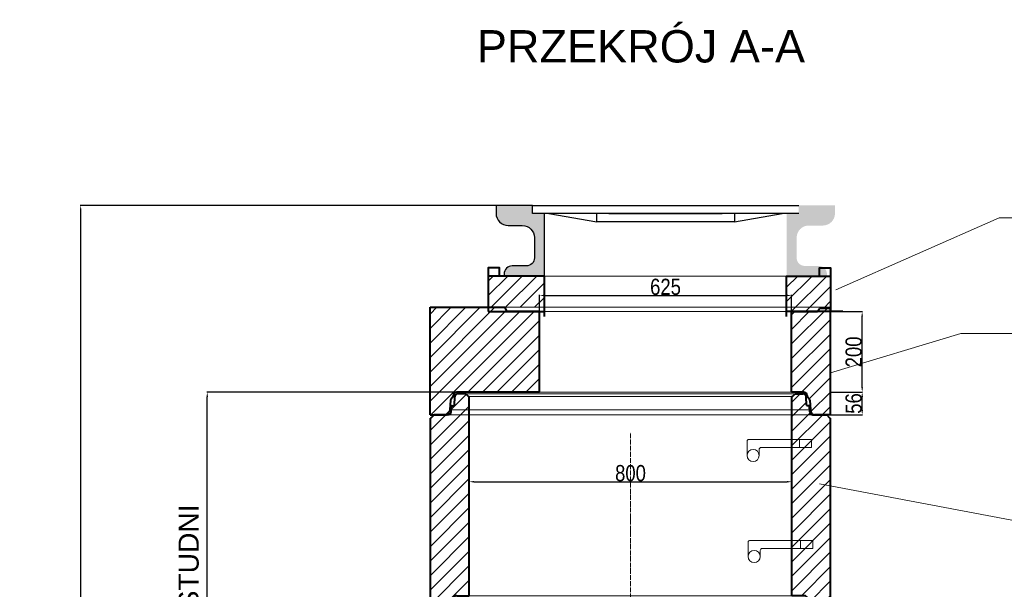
# Model space of a CAD drawing. Header units: millimetres. Extents: x -45008 to 28023, y 751 to 7011.
# Tile 3 of 6: x 11806 to 14247, y 5424 to 6834. Entities that reach past the tile are written whole.
import ezdxf

# ---------------------------------------------------------------- set-up
doc = ezdxf.new("R2010")
doc.units = ezdxf.units.MM
doc.linetypes.add('ACAD_ISO04W100', pattern=[30.5, 24, -3, 0.5, -3])
doc.layers.add('kresk', color=7, linetype='Continuous')
doc.layers.add('studnia', color=3, linetype='Continuous')
for name, color, linetype, lineweight in [('odnośniki', 7, 'Continuous', 15), ('Osie', 222, 'ACAD_ISO04W100', 20), ('Przekrój', 1, 'Continuous', 40), ('Stopnie', 22, 'Continuous', 13), ('Szrafowanie', 251, 'Continuous', 9), ('Widok', 8, 'Continuous', 20), ('Wymiarowanie', 84, 'Continuous', 13)]:
    doc.layers.add(name, color=color, linetype=linetype, lineweight=lineweight)
doc.styles.add('arial', font='arial.ttf')
doc.styles.get("Standard").update_dxf_attribs({"font": 'ARIALN.TTF'})
doc.dimstyles.new('ISO-25', dxfattribs={"dimtxt": 40, "dimasz": 12, "dimexe": 1.25, "dimexo": 0.625, "dimtad": 1, "dimtxsty": 'Standard', "dimcen": 2.5, "dimadec": 0, "dimazin": 0, "dimtfac": 1, "dimtmove": 0, "dimatfit": 3, "dimfxl": 0, "dimarcsym": 0})
pattern_1 = [(45, (-107196.593, -6645.006), (-17.960512, 17.960512), [])]
pattern_2 = [(45, (-120020.768, -11756.494), (-17.960512, 17.960512), [])]

# ---------------------------------------------------------------- blocks, each defined once
blk = doc.blocks.new('*D7')
at = {"layer": 'Defpoints', "color": 0, "transparency": 16777216}
for p in [(12920.2, 5853.8), (13720.2, 5852.7), (13720.2, 5690.5)]:
    blk.add_point(p, dxfattribs=at)
at = {"layer": 'Wymiarowanie', "color": 0, "lineweight": -2, "transparency": 16777216}
for p, q in [((12920.2, 5853.2), (12920.2, 5689.3)), ((13720.2, 5852.1), (13720.2, 5689.3)), ((12932.2, 5690.5), (13708.2, 5690.5))]:
    blk.add_line(p, q, dxfattribs=at)
at = {"layer": 'Wymiarowanie', "color": 0, "transparency": 16777216}
for points in [[(12932.2, 5692.5), (12932.2, 5688.5), (12920.2, 5690.5)], [(13708.2, 5692.5), (13708.2, 5688.5), (13720.2, 5690.5)]]:
    blk.add_solid(points, dxfattribs=at)
at = {"layer": 'Wymiarowanie', "color": 0, "transparency": 16777216, "insert": (13320.2, 5711.6), "char_height": 40, "attachment_point": 5}
blk.add_mtext('800', dxfattribs=at)
blk = doc.blocks.new('*D21')
at = {"layer": 'Defpoints', "color": 0, "transparency": 16777216}
for p in [(12271.2, 5912.3), (13094.5, 5912.3), (12395.3, 4848.3)]:
    blk.add_point(p, dxfattribs=at)
at = {"layer": 'Wymiarowanie', "color": 0, "lineweight": -2, "transparency": 16777216}
for p, q in [((13093.9, 5912.3), (12270, 5912.3)), ((12271.2, 4860.3), (12271.2, 5900.3)), ((12394.6, 4848.3), (12270, 4848.3))]:
    blk.add_line(p, q, dxfattribs=at)
at = {"layer": 'Wymiarowanie', "color": 0, "transparency": 16777216}
for points in [[(12269.2, 5900.3), (12273.2, 5900.3), (12271.2, 5912.3)], [(12269.2, 4860.3), (12273.2, 4860.3), (12271.2, 4848.3)]]:
    blk.add_solid(points, dxfattribs=at)
at = {"layer": 'Wymiarowanie', "color": 0, "transparency": 16777216, "insert": (12225.4, 5380.3), "char_height": 50, "attachment_point": 5, "rotation": 90, "style": 'arial'}
blk.add_mtext('KOMIN STUDNI', dxfattribs=at)
blk = doc.blocks.new('*D9')
at = {"layer": 'Defpoints', "color": 0, "transparency": 16777216}
for p in [(13719.5, 6151.8), (13094.5, 6111.7), (13719.5, 6111.7)]:
    blk.add_point(p, dxfattribs=at)
at = {"layer": 'Wymiarowanie', "color": 0, "lineweight": -2, "transparency": 16777216}
for p, q in [((13094.5, 6112.3), (13094.5, 6153.1)), ((13106.5, 6151.8), (13707.5, 6151.8)), ((13719.5, 6112.3), (13719.5, 6153.1))]:
    blk.add_line(p, q, dxfattribs=at)
at = {"layer": 'Wymiarowanie', "color": 0, "transparency": 16777216}
for points in [[(13106.5, 6153.8), (13106.5, 6149.8), (13094.5, 6151.8)], [(13707.5, 6153.8), (13707.5, 6149.8), (13719.5, 6151.8)]]:
    blk.add_solid(points, dxfattribs=at)
at = {"layer": 'Wymiarowanie', "color": 0, "transparency": 16777216, "insert": (13407, 6172.9), "char_height": 40, "attachment_point": 5}
blk.add_mtext('625', dxfattribs=at)
blk = doc.blocks.new('*D10')
at = {"layer": 'Defpoints', "color": 0, "transparency": 16777216}
for p in [(13815.5, 5912.3), (13894.4, 5912.3), (13815.5, 5856.3)]:
    blk.add_point(p, dxfattribs=at)
at = {"layer": 'Wymiarowanie', "color": 0, "lineweight": -2, "transparency": 16777216}
for p, q in [((13816.2, 5912.3), (13895.6, 5912.3)), ((13894.4, 5868.3), (13894.4, 5900.3)), ((13816.2, 5856.3), (13895.6, 5856.3))]:
    blk.add_line(p, q, dxfattribs=at)
at = {"layer": 'Wymiarowanie', "color": 0, "transparency": 16777216}
for points in [[(13892.4, 5900.3), (13896.4, 5900.3), (13894.4, 5912.3)], [(13892.4, 5868.3), (13896.4, 5868.3), (13894.4, 5856.3)]]:
    blk.add_solid(points, dxfattribs=at)
at = {"layer": 'Wymiarowanie', "color": 0, "transparency": 16777216, "insert": (13873.4, 5884.3), "char_height": 40, "attachment_point": 5, "rotation": 90}
blk.add_mtext('56', dxfattribs=at)
blk = doc.blocks.new('*D11')
at = {"layer": 'Defpoints', "color": 0, "transparency": 16777216}
for p in [(13815.5, 6111.7), (13894.4, 6111.7), (13815.5, 5912.3)]:
    blk.add_point(p, dxfattribs=at)
at = {"layer": 'Wymiarowanie', "color": 0, "lineweight": -2, "transparency": 16777216}
for p, q in [((13816.2, 6111.7), (13895.6, 6111.7)), ((13894.4, 5924.3), (13894.4, 6099.7)), ((13816.2, 5912.3), (13895.6, 5912.3))]:
    blk.add_line(p, q, dxfattribs=at)
at = {"layer": 'Wymiarowanie', "color": 0, "transparency": 16777216}
for points in [[(13892.4, 6099.7), (13896.4, 6099.7), (13894.4, 6111.7)], [(13892.4, 5924.3), (13896.4, 5924.3), (13894.4, 5912.3)]]:
    blk.add_solid(points, dxfattribs=at)
at = {"layer": 'Wymiarowanie', "color": 0, "transparency": 16777216, "insert": (13873.4, 6012), "char_height": 40, "attachment_point": 5, "rotation": 90}
blk.add_mtext('200', dxfattribs=at)
blk = doc.blocks.new('A$C73A06447')
at = {"layer": 'Szrafowanie'}
h = blk.add_hatch(dxfattribs=at)
h.set_pattern_fill('ANSI31', color=256, scale=8, style=0)
h.set_pattern_definition(pattern_2)
h.paths.add_polyline_path([(96, 549.6), (94.4, 549.6), (88, 556), (68.9, 556, 0.393329), (61, 548.6), (59.5, 527.9, -0.393329), (57.9, 526.4), (54.2, 526.4, 0.372738), (52.6, 525), (51.6, 511.4, -0.393329), (43.7, 504), (9.6, 504), (1.6, 496), (0, 496), (0, 0), (39.7, 0, 0.340366), (47.4, 6), (49, 12), (50.7, 34.8, -0.249557), (54.2, 41.4, 0.247018), (57.7, 48, -0.414214), (65.7, 56), (96, 56)])
h = blk.add_hatch(dxfattribs=at)
h.set_pattern_fill('ANSI31', color=256, scale=8, style=0)
h.set_pattern_definition(pattern_2)
h.paths.add_polyline_path([(992, 496), (990.4, 496), (982.4, 504), (952.3, 504), (948.3, 504, -0.393329), (940.4, 511.4), (939.4, 525, 0.372738), (937.8, 526.4), (934.1, 526.4, -0.393329), (932.5, 527.9), (931, 548.6, 0.393329), (923.1, 556), (904, 556), (897.6, 549.6), (896, 549.6), (896, 56), (926.3, 56, -0.414214), (934.3, 48, 0.247018), (937.8, 41.4, -0.249557), (941.3, 34.8), (943, 12), (944.6, 6, 0.340366), (952.3, 0), (992, 0)])
at = {"layer": 'Przekrój'}
for p, q in [((59.5, 527.9), (61, 548.6)), ((88, 556), (68.4, 556)), ((94.4, 549.6), (88, 556)), ((94.4, 549.6), (96, 549.6)), ((96, 56), (96, 549.6)), ((897.6, 549.6), (896, 549.6)), ((896, 56), (896, 549.6)), ((897.6, 549.6), (904, 556)), ((904, 556), (923.6, 556)), ((932.5, 527.9), (931, 548.6)), ((51.6, 511.4), (52.6, 524.8)), ((54.2, 526.4), (57.9, 526.4)), ((937.8, 526.4), (934.1, 526.4)), ((940.4, 511.4), (939.4, 524.8)), ((0, 0), (0, 496)), ((1.6, 496), (0, 496)), ((1.6, 496), (9.6, 504)), ((43.7, 504), (9.6, 504)), ((948.3, 504), (982.4, 504)), ((990.4, 496), (982.4, 504)), ((990.4, 496), (992, 496)), ((992, 0), (992, 496)), ((65.7, 56), (96, 56)), ((926.3, 56), (896, 56)), ((50.7, 35.9), (49, 12)), ((941.3, 35.9), (943, 12)), ((49, 12), (47.4, 6)), ((943, 12), (944.6, 6)), ((0, 0), (39.7, 0)), ((992, 0), (952.3, 0))]:
    blk.add_line(p, q, dxfattribs=at)
for centre, radius, start, end in [((68.9, 548), 8, 90, 175.8846), ((923.1, 548), 8, 4.1154, 90), ((54.2, 524.8), 1.6, 90, 180), ((57.9, 528), 1.6, 270, 355.8846), ((934.1, 528), 1.6, 184.1154, 270), ((937.8, 524.8), 1.6, 0, 90), ((43.7, 512), 8, 270, 355.8846), ((948.3, 512), 8, 184.1154, 270), ((65.7, 48), 8, 90, 180), ((926.3, 48), 8, 0, 90), ((58.7, 34.8), 8, 123.9505, 171.8059), ((49.7, 48), 8, 304.4987, 0), ((942.3, 48), 8, 180, 235.5013), ((933.3, 34.8), 8, 8.1941, 56.0495), ((39.7, 8), 8, 270, 345.1872), ((952.3, 8), 8, 194.8128, 270)]:
    blk.add_arc(centre, radius, start, end, dxfattribs=at)
at = {"layer": 'Widok'}
for p, q in [((88, 556), (904, 556)), ((96, 549.6), (896, 549.6)), ((96, 56), (896, 56))]:
    blk.add_line(p, q, dxfattribs=at)
blk = doc.blocks.new('*D26')
at = {"layer": 'Defpoints', "color": 0, "transparency": 16777216}
for p in [(12987.1, 6374.8), (11957.5, 2851.3), (12987.1, 2851.3)]:
    blk.add_point(p, dxfattribs=at)
at = {"layer": 'Wymiarowanie', "color": 0, "lineweight": -2, "transparency": 16777216}
for p, q in [((12986.5, 6374.8), (11956.3, 6374.8)), ((11957.5, 6362.8), (11957.5, 2863.3)), ((12986.5, 2851.3), (11956.3, 2851.3))]:
    blk.add_line(p, q, dxfattribs=at)
at = {"layer": 'Wymiarowanie', "color": 0, "transparency": 16777216}
for points in [[(11955.5, 6362.8), (11959.5, 6362.8), (11957.5, 6374.8)], [(11955.5, 2863.3), (11959.5, 2863.3), (11957.5, 2851.3)]]:
    blk.add_solid(points, dxfattribs=at)
at = {"layer": 'Wymiarowanie', "color": 0, "transparency": 16777216, "insert": (11922.7, 4613.1), "char_height": 50, "attachment_point": 5, "rotation": 90}
blk.add_mtext('H wg profilu', dxfattribs=at)

msp = doc.modelspace()

# ---------------------------------------------------------------- hatches: boundary and pattern name
at = {"layer": 'kresk'}
h = msp.add_hatch(color=0, dxfattribs=at)
h.paths.add_polyline_path([(13107.05, 6354.837), (13077.05, 6354.837), (13077.05, 6374.837), (12987.085, 6374.837), (12987.085, 6354.837, 0.41421356), (13017.085, 6324.837), (13052.05, 6324.837, -0.41421356), (13082.05, 6294.837), (13082.05, 6244.837, -0.41421356), (13062.05, 6224.837), (13027.05, 6224.837, 0.41421356), (13007.05, 6204.837), (13007.05, 6199.837), (13107.05, 6199.837)])
h.paths.add_polyline_path([(13827.015, 6354.837), (13827.015, 6374.837), (13737.05, 6374.837), (13737.05, 6354.837), (13707.05, 6354.837), (13707.05, 6199.837), (13807.05, 6199.837), (13807.05, 6204.837, 0.41421356), (13787.05, 6224.837), (13752.05, 6224.837, -0.41421356), (13732.05, 6244.837), (13732.05, 6294.837, -0.41421356), (13762.05, 6324.837), (13797.015, 6324.837, 0.41421356)])
at = {"layer": 'Szrafowanie'}
h = msp.add_hatch(dxfattribs=at)
h.set_pattern_fill('ANSI31', color=256, scale=8, style=0)
h.set_pattern_definition(pattern_1)
h.paths.add_polyline_path([(13107.05, 6199.837), (13007.05, 6199.837), (12967.6, 6199.837), (12967.6, 6122.322), (13008.523, 6122.322), (13107.05, 6122.322)])
h = msp.add_hatch(dxfattribs=at)
h.set_pattern_fill('ANSI31', color=256, scale=8, style=0)
h.set_pattern_definition(pattern_1)
h.paths.add_polyline_path([(13816.175, 6111.697), (13816.175, 6199.837), (13707.05, 6199.837), (13707.05, 6111.697), (13783.55, 6111.697), (13788.371, 6119.697), (13815.55, 6119.697), (13815.55, 6111.697)])
h = msp.add_hatch(dxfattribs=at)
h.set_pattern_fill('ANSI31', color=256, scale=8, style=0)
h.set_pattern_definition([(45, (-111551.516, -8602.385), (-17.960512, 17.960512), [])])
h.paths.add_polyline_path([(13094.55, 6112.322), (13014.55, 6112.322), (13008.523, 6122.322), (12823.55, 6122.322), (12823.55, 5856.322), (12863.242, 5856.322, 0.34036562), (12870.976, 5862.276), (12872.574, 5868.322), (12874.205, 5891.092, -0.24955747), (12877.738, 5897.729, 0.24701793), (12881.207, 5904.322, -0.41421356), (12889.207, 5912.322), (13094.55, 5912.322)])
h.paths.add_polyline_path([(13719.55, 5912.322), (13749.893, 5912.322, -0.41421356), (13757.893, 5904.322, 0.24701793), (13761.362, 5897.729, -0.24955747), (13764.894, 5891.092), (13766.525, 5868.322), (13768.124, 5862.276, 0.34036562), (13775.858, 5856.322), (13815.55, 5856.322), (13815.55, 6119.697), (13788.371, 6119.697), (13783.55, 6111.697), (13719.55, 6111.697)])

# ---------------------------------------------------------------- linework, layer by layer
at = {"layer": 'odnośniki'}
for points in [[(13828.79, 6165.569), (14234.205, 6343.928), (14647.98, 6343.928), (15047.411, 6160.134)], [(13815.55, 5960.185), (14139.317, 6057.162), (14715.876, 6057.162), (14996.156, 5934.036)], [(13788.68, 5685.642), (14291.576, 5590.528), (14575.236, 5590.528), (14991.238, 5667.406)]]:
    msp.add_lwpolyline(points, dxfattribs=at)
at = {"layer": 'Osie', "ltscale": 0.5}
msp.add_line((13320.175, 4608.625), (13320.175, 5811.99), dxfattribs=at)
at = {"layer": 'Przekrój'}
for p, q in [((12823.55, 5856.322), (12823.55, 6122.322)), ((12823.55, 6122.322), (13008.523, 6122.322)), ((13014.55, 6112.322), (13008.523, 6122.322)), ((13094.55, 6112.322), (13014.55, 6112.322)), ((13094.55, 5912.322), (13094.55, 6112.322)), ((13719.55, 5912.322), (13719.55, 6111.697)), ((13719.55, 6111.697), (13783.55, 6111.697)), ((13783.55, 6111.697), (13788.371, 6119.697)), ((13815.55, 6119.697), (13788.371, 6119.697)), ((13815.55, 5856.322), (13815.55, 6119.697)), ((13094.55, 5912.322), (13094.55, 6072.322)), ((13094.55, 5912.322), (12889.207, 5912.322)), ((13749.893, 5912.322), (13719.55, 5912.322)), ((12874.287, 5892.233), (12872.574, 5868.322)), ((13764.812, 5892.233), (13766.525, 5868.322)), ((12872.574, 5868.322), (12870.976, 5862.276)), ((13766.525, 5868.322), (13768.124, 5862.276)), ((12823.55, 5856.322), (12863.242, 5856.322)), ((13815.55, 5856.322), (13775.858, 5856.322))]:
    msp.add_line(p, q, dxfattribs=at)
for points in [[(12995.383, 6199.837), (12995.383, 6219.837), (12967.6, 6219.837), (12967.6, 6199.837)], [(13107.05, 6099.837), (13107.05, 6199.837), (12967.6, 6199.837), (12967.6, 6111.697)], [(13707.05, 6099.837), (13707.05, 6199.837), (13816.175, 6199.837), (13816.175, 6111.697)], [(13788.391, 6199.837), (13788.391, 6219.837), (13816.175, 6219.837), (13816.175, 6199.837)], [(12967.6, 6111.697), (13107.05, 6111.697)], [(13846.499, 6111.697), (13707.05, 6111.697)]]:
    msp.add_lwpolyline(points, dxfattribs=at)
for centre, start, end in [((12889.207, 5904.322), 90, 180), ((13749.893, 5904.322), 0, 90), ((12882.205, 5891.092), 123.95049, 171.805941), ((12873.207, 5904.322), 304.498714, 0), ((13765.893, 5904.322), 180, 235.501286), ((13756.894, 5891.092), 8.194059, 56.04951), ((12863.242, 5864.322), 270, 345.187236), ((13775.858, 5864.322), 194.812764, 270)]:
    msp.add_arc(centre, 8, start, end, dxfattribs=at)
at = {"layer": 'Stopnie'}
for p, q in [((13609.005, 5755.325), (13609.005, 5790.325)), ((13609.005, 5755.325), (13609.005, 5790.325)), ((13769.005, 5795.325), (13614.005, 5795.325)), ((13739.005, 5775.325), (13739.005, 5795.325)), ((13769.005, 5775.325), (13769.005, 5795.325)), ((13639.005, 5755.325), (13639.005, 5770.325)), ((13644.005, 5775.325), (13769.005, 5775.325)), ((13611.817, 5505.325), (13611.817, 5540.325)), ((13611.817, 5505.325), (13611.817, 5540.325)), ((13771.817, 5545.325), (13616.817, 5545.325)), ((13741.817, 5525.325), (13741.817, 5545.325)), ((13771.817, 5525.325), (13771.817, 5545.325)), ((13641.817, 5505.325), (13641.817, 5520.325)), ((13646.817, 5525.325), (13771.817, 5525.325))]:
    msp.add_line(p, q, dxfattribs=at)
for centre in [(13624.005, 5755.325), (13626.817, 5505.325)]:
    msp.add_circle(centre, 15, dxfattribs=at)
for centre in [(13614.005, 5790.325), (13644.005, 5770.325), (13616.817, 5540.325), (13646.817, 5520.325)]:
    msp.add_arc(centre, 5, 90, 180, dxfattribs=at)
at = {"layer": 'studnia', "color": 0}
for p, q in [((13077.05, 6374.837), (13737.05, 6374.837)), ((13737.05, 6354.837), (13077.05, 6354.837)), ((13117.768, 6354.837), (13236.398, 6334.006)), ((13236.398, 6334.006), (13236.398, 6354.837)), ((13266.398, 6354.837), (13547.701, 6354.837)), ((13577.701, 6334.006), (13696.332, 6354.837)), ((13577.701, 6354.837), (13577.701, 6334.006)), ((13577.701, 6334.006), (13236.398, 6334.006))]:
    msp.add_line(p, q, dxfattribs=at)
msp.add_lwpolyline([(13107.05, 6354.837), (13077.05, 6354.837), (13077.05, 6374.837), (12987.085, 6374.837), (12987.085, 6354.837, 0.41421356), (13017.085, 6324.837), (13052.05, 6324.837, -0.41421356), (13082.05, 6294.837), (13082.05, 6244.837, -0.41421356), (13062.05, 6224.837), (13027.05, 6224.837, 0.41421356), (13007.05, 6204.837), (13007.05, 6199.837), (13107.05, 6199.837)], format="xyb", close=True, dxfattribs=at)
at = {"layer": 'Widok'}
for p, q in [((13008.523, 6122.322), (13816.175, 6122.322)), ((13094.55, 6111.697), (13719.55, 6111.697)), ((13094.55, 5912.322), (13719.55, 5912.322)), ((12872.574, 5868.322), (13766.525, 5868.322)), ((12863.242, 5856.322), (13775.858, 5856.322))]:
    msp.add_line(p, q, dxfattribs=at)
for points in [[(13107.05, 6199.837), (13707.05, 6199.837)], [(13707.05, 6111.697), (13107.05, 6111.697)]]:
    msp.add_lwpolyline(points, dxfattribs=at)

# ---------------------------------------------------------------- block references
at = {"layer": 'Szrafowanie'}
msp.add_blockref('A$C73A06447', (12824.175, 5352.322), dxfattribs=at)

# ---------------------------------------------------------------- texts
at = {"layer": 'Wymiarowanie', "attachment_point": 1, "style": 'arial'}
for s, insert, char_height, width in [('PRZEKRÓJ A-A', (12939.436, 6808.554), 80, 2751.93811), ('\\pi226.8;KRĄG\\P\\pi206.94;DN 800', (14124.597, 5661.771), 50, 641.97546)]:
    msp.add_mtext(s, dxfattribs=dict(at, insert=insert, char_height=char_height, width=width))

# ---------------------------------------------------------------- dimensions: what is measured, and where the dimension line sits
at = {"layer": 'Wymiarowanie'}
dim = msp.add_aligned_dim(p1=(12987.085, 6374.837), p2=(12987.085, 2851.322), distance=-1029.578, text='H wg profilu', dimstyle='ISO-25', override={"dimtxt": 50, "dimgap": 2, "dimfxl": 2}, dxfattribs=at)
dim.commit()
dim.dimension.update_dxf_attribs({"geometry": '*D26', "text_midpoint": (11922.73, 4613.079)})
dim = msp.add_linear_dim(base=(13719.55, 6151.848), p1=(13094.55, 6111.697), p2=(13719.55, 6111.697), dimstyle='ISO-25', override={"dimtxt": 40}, dxfattribs=at)
dim.commit()
dim.dimension.update_dxf_attribs({"geometry": '*D9', "text_midpoint": (13407.05, 6172.896)})
for base, p1, p2, text, override, picture, middle in [((13894.398, 6111.697), (13815.55, 5912.322), (13815.55, 6111.697), '200', {"dimtmove": 1}, '*D11', (13873.35, 6012.009)), ((12271.242, 5912.322), (12395.275, 4848.322), (13094.55, 5912.322), 'KOMIN STUDNI', {"dimtxt": 50, "dimgap": 20, "dimtxsty": 'arial'}, '*D21', (12225.389, 5380.322))]:
    dim = msp.add_linear_dim(base=base, p1=p1, p2=p2, angle=90, text=text, dimstyle='ISO-25', override=override, dxfattribs=at)
    dim.commit()
    dim.dimension.update_dxf_attribs({"geometry": picture, "text_midpoint": middle})
dim = msp.add_linear_dim(base=(13894.398, 5912.322), p1=(13815.55, 5856.322), p2=(13815.55, 5912.322), angle=90, dimstyle='ISO-25', dxfattribs=at)
dim.commit()
dim.dimension.update_dxf_attribs({"geometry": '*D10', "text_midpoint": (13894.398, 5884.322), "dimtype": 160})
dim = msp.add_linear_dim(base=(13720.175, 5690.54), p1=(12920.175, 5853.787), p2=(13720.175, 5852.747), dimstyle='ISO-25', override={"dimtxt": 40}, dxfattribs=at)
dim.commit()
dim.dimension.update_dxf_attribs({"geometry": '*D7', "text_midpoint": (13320.175, 5690.54), "dimtype": 160})

doc.saveas('drawing.dxf')
